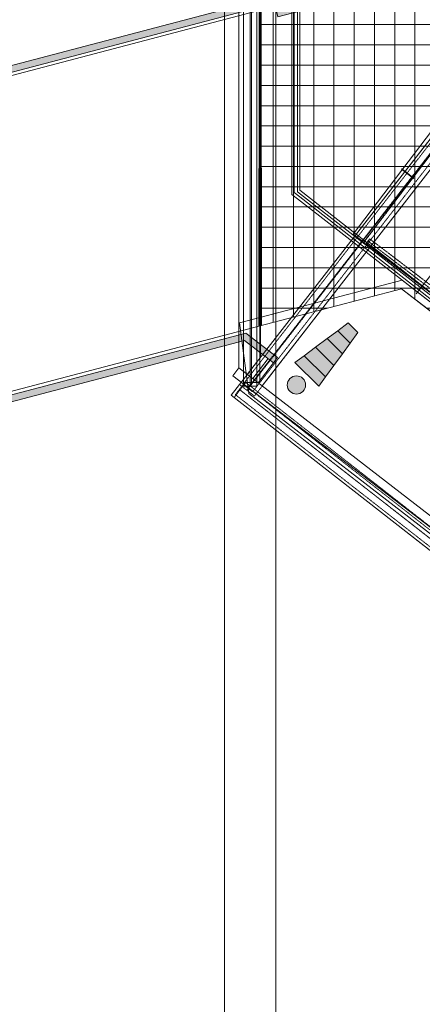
# Model space of a CAD drawing. Header units: centimetres. Extents: x -1589 to 108054, y -205274 to 31709.
# Tile 42 of 256: x 72111 to 75093, y -91014 to -83726. Entities that reach past the tile are written whole.
import ezdxf

# ---------------------------------------------------------------- set-up
doc = ezdxf.new("R2010")
doc.units = ezdxf.units.CM
doc.header["$LTSCALE"] = 0.01
doc.header["$MEASUREMENT"] = 0
for name, pattern in [('GESTRICHELT', [7, 4, -3]), ('Krawędzie ukryte', [27, 20, -7]), ('Przerywana długa', [100, 50, -50])]:
    doc.linetypes.add(name, pattern=pattern)
for name, color, linetype in [('2_daszek .K_IR', 7, 'Continuous'), ('2_rynna.K_IR', 7, 'Continuous'), ('2_schody_konstrukcja.ISTN', 7, 'Continuous'), ('2_stropy.ISTN', 7, 'Continuous'), ('2_stropy.K_IR', 7, 'Continuous'), ('2_umeblowanie.ISTN', 7, 'Continuous'), ('2_ściany zewnętrzne.ISTN', 7, 'Continuous'), ('3_linie 2D .ISTN', 7, 'Continuous'), ('3_lądowisko.K_IR', 7, 'Continuous'), ('3_wypełnienia.K_IR', 7, 'Continuous')]:
    doc.layers.add(name, color=color, linetype=linetype)

msp = doc.modelspace()

# ---------------------------------------------------------------- hatches: boundary and pattern name
at = {"layer": '2_stropy.ISTN', "linetype": 'Continuous', "lineweight": 5, "ltscale": 10}
h = msp.add_hatch(dxfattribs=at)
h.set_pattern_fill('Siatka_15x15', color=8, scale=10, style=0, pattern_type=2)
h.set_pattern_definition([(0, (26888.05, -91862.71), (0, 150), []), (90, (26888.05, -91862.71), (-150, 0), [])])
h.paths.add_polyline_path([(73880.90022, -85995.75765), (74938.81961, -85718.00814), (76080.83562, -86601.08585), (77727.52726, -84480.67544), (75983.67328, -83115.42603), (73884.34535, -83658.91073)])
at = {"layer": '3_lądowisko.K_IR', "linetype": 'Continuous', "lineweight": 5, "ltscale": 10}
for points in [[(74614.76633, -86041.1672), (74557.75873, -86119.71693), (74466.08926, -86029.11889), (74543.96334, -85971.19183)], [(74557.75874, -86119.71694), (74500.598, -86198.47768), (74388.00592, -86087.20157), (74466.08922, -86029.11885)], [(74500.59799, -86198.47767), (74437.5293, -86285.37885), (74301.85219, -86151.28752), (74388.00594, -86087.20159)], [(74218.38611, -86213.37421), (74376.42813, -86369.56904), (74326.27593, -86438.67283), (74149.87662, -86264.33536)], [(74437.52931, -86285.37886), (74376.42813, -86369.56905), (74218.38615, -86213.37425), (74301.8522, -86151.28753)], [(74207.87342, -86382.06421, -1), (74112.9634, -86478.09665, -1)]]:
    msp.add_hatch(color=8, dxfattribs=at).paths.add_polyline_path(points)
at = {"layer": '3_wypełnienia.K_IR', "linetype": 'Continuous', "lineweight": 5, "ltscale": 10}
for points in [[(61423.0767, -86859.37151), (61435.79832, -86907.72604), (73997.00312, -83603.04967), (74023.81132, -83705.00379), (75928.23534, -83203.68853), (77676.46157, -84533.16113), (77706.72758, -84493.36203), (75938.99414, -83149.05479), (74059.44894, -83643.91893), (74032.64452, -83541.97847)], [(62023.35256, -89141.75394), (62036.07417, -89190.10822), (63414.29267, -88827.51214), (63795.94113, -90278.14817), (66334.34895, -89610.31713), (65952.70031, -88159.68146), (73775.20304, -86101.65223), (73990.45246, -86265.34266), (74020.70972, -86225.54973), (73786.06468, -86047.09662), (65891.62818, -88124.04755), (66273.27664, -89574.6834), (63830.95541, -90217.23479), (63449.30713, -88766.59876)]]:
    msp.add_hatch(color=8, dxfattribs=at).paths.add_polyline_path(points)

# ---------------------------------------------------------------- linework, layer by layer
at = {"layer": '2_daszek .K_IR', "color": 8, "linetype": 'Krawędzie ukryte', "lineweight": 5, "ltscale": 10}
for p, q in [((74702.91648, -85348.57309), (74677.49303, -85382.00434)), ((74677.49303, -85382.00434), (76131.9303, -86488.05937)), ((74695.18552, -85369.07644), (76149.62278, -86475.13146)), ((74702.91648, -85348.57309), (76157.35374, -86454.62811))]:
    msp.add_line(p, q, dxfattribs=at)
at = {"layer": '2_rynna.K_IR', "color": 8, "linetype": 'Continuous', "lineweight": 5, "ltscale": 10}
for p, q in [((76154.38357, -83243.76006), (74580.63827, -85313.37977)), ((74660.23903, -85373.90844), (76233.98432, -83304.28873)), ((74940.24479, -84830.55149), (74937.82365, -84833.73552)), ((74937.82365, -84833.73552), (75026.97649, -84901.52762)), ((75029.39764, -84898.34359), (74940.24479, -84830.55149)), ((75026.97649, -84901.52762), (75029.39764, -84898.34359)), ((74580.63827, -85313.37977), (74660.23903, -85373.90844))]:
    msp.add_line(p, q, dxfattribs=at)
at = {"layer": '2_schody_konstrukcja.ISTN', "color": 8, "linetype": 'GESTRICHELT', "lineweight": 5, "ltscale": 10}
for p, q in [((73769.0499, -82251.93579), (73769.0499, -84345.34944)), ((73818.0499, -82251.93579), (73818.0499, -86438.76309)), ((73867.0499, -84345.34944), (73867.0499, -82251.93579)), ((73769.01291, -82308.68437), (73769.01291, -84359.82146)), ((77017.32713, -82319.13385), (73794.19942, -86469.47476)), ((73829.01291, -82308.68437), (73829.01291, -86410.95855)), ((73889.01291, -84359.82146), (73889.01291, -82308.68437)), ((75350.47691, -84351.36927), (73738.91305, -86426.53973)), ((73769.01291, -84359.82146), (73769.01291, -86410.95855)), ((73769.0499, -84345.34944), (73769.0499, -86438.76309)), ((73867.0499, -86438.76309), (73867.0499, -84345.34944)), ((73889.01291, -86410.95855), (73889.01291, -84359.82146)), ((73849.48579, -86512.4098), (75461.04965, -84437.23934)), ((73738.91305, -86426.53973), (73794.19942, -86469.47476)), ((73785.45093, -86411.80197), (73742.3546, -86466.96271)), ((73769.01291, -86410.95855), (73829.01291, -86410.95855)), ((74522.11142, -86987.34476), (73785.45093, -86411.80197)), ((73829.01291, -86410.95855), (73889.01291, -86410.95855)), ((73742.3546, -86466.96271), (73699.25828, -86522.12344)), ((75215.67558, -87618.04828), (73742.3546, -86466.96271)), ((73769.0499, -86438.76309), (73818.0499, -86438.76309)), ((73794.19942, -86469.47476), (73849.48579, -86512.4098)), ((73818.0499, -86438.76309), (73867.0499, -86438.76309)), ((73699.25828, -86522.12344), (74435.91876, -87097.66623)), ((75258.77191, -87562.88755), (74522.11142, -86987.34476)), ((74435.91876, -87097.66623), (75172.57925, -87673.20901))]:
    msp.add_line(p, q, dxfattribs=at)
at = {"layer": '2_stropy.ISTN', "color": 8, "linetype": 'Continuous', "lineweight": 5, "ltscale": 10, "flags": 128}
for points in [[(73880.90022, -85995.75765), (74938.81961, -85718.00814), (76080.83562, -86601.08585), (77727.52726, -84480.67544), (75983.67328, -83115.42603), (73884.34535, -83658.91073)], [(73809.22584, -86493.31924), (75231.26669, -87592.93373), (75295.03263, -87510.47049), (75367.35684, -87566.39628), (76109.46249, -86610.8054), (76014.52145, -86537.28772), (76039.13725, -86505.59183), (74944.35879, -85654.79142), (73739.40634, -85970.37618)]]:
    msp.add_lwpolyline(points, close=True, dxfattribs=at)
at = {"layer": '2_stropy.K_IR', "color": 8, "linetype": 'Przerywana długa', "lineweight": 5, "ltscale": 10, "flags": 128}
for points in [[(74660.23903, -85373.90844), (76233.98432, -83304.28873)], [(74660.23903, -85373.90844), (74660.21822, -85373.93581)], [(74660.21822, -85373.93581), (76110.36371, -86476.72707)], [(76110.38478, -86476.69989), (74660.23903, -85373.90844)]]:
    msp.add_lwpolyline(points, dxfattribs=at)
at = {"layer": '2_stropy.K_IR', "color": 8, "linetype": 'Continuous', "lineweight": 5, "ltscale": 10, "flags": 128}
for points in [[(55549.28616, -88099.70706), (57014.11243, -88096.34202), (73873.26416, -83660.86035), (73900.32118, -83656.09995)], [(73900.32118, -83656.09995), (73900.69989, -85990.54829)], [(73900.69989, -85990.54829), (65847.43533, -88109.28525)]]:
    msp.add_lwpolyline(points, dxfattribs=at)
at = {"layer": '2_umeblowanie.ISTN', "color": 8, "linetype": 'GESTRICHELT', "lineweight": 5, "ltscale": 10}
for p, q in [((77019.00595, -82309.09342), (73800.49125, -86453.49426)), ((75374.20736, -84353.69275), (73764.95002, -86425.89317)), ((73836.03249, -86481.09536), (75445.28984, -84408.89493)), ((73768.26253, -86424.15908), (73738.0951, -86462.7716)), ((73764.95002, -86425.89317), (73800.49125, -86453.49426)), ((74505.79318, -87000.38172), (73768.26253, -86424.15908)), ((73738.0951, -86462.7716), (73707.92767, -86501.38411)), ((73707.92767, -86501.38411), (74445.45832, -87077.60674)), ((75213.15639, -87615.21686), (73738.0951, -86462.7716)), ((73800.49125, -86453.49426), (73836.03249, -86481.09536)), ((75243.32382, -87576.60435), (74505.79318, -87000.38172)), ((74445.45832, -87077.60674), (75182.98896, -87653.82937))]:
    msp.add_line(p, q, dxfattribs=at)
at = {"layer": '2_ściany zewnętrzne.ISTN', "color": 8, "linetype": 'Continuous', "lineweight": 5, "ltscale": 10, "flags": 128}
for points in [[(73628.02079, -75951.28896), (73628.02079, -100394.23617)], [(74008.02079, -100014.23617), (74008.02079, -76331.28896)], [(74127.37928, -82333.83034), (74127.37928, -85020.60441)], [(74144.92418, -82304.91981), (74144.92418, -85006.37136)], [(74184.92418, -84986.85657), (74184.92418, -82304.91981)], [(74167.37928, -85001.02541), (74167.37928, -82653.09155)], [(74127.37928, -85020.60441), (74167.37928, -85051.67502)], [(74144.92418, -85006.37136), (74184.92418, -85037.60852)], [(76171.20826, -86557.53041), (74167.37928, -85001.02541)], [(74167.37928, -85051.67502), (76146.67056, -86589.11999)], [(76112.99362, -86492.54215), (74184.92418, -84986.85657)], [(74184.92418, -85037.60852), (76088.37414, -86524.06803)]]:
    msp.add_lwpolyline(points, dxfattribs=at)
at = {"layer": '3_linie 2D .ISTN', "color": 8, "linetype": 'Continuous', "lineweight": 5, "ltscale": 10}
for p, q in [((73733.55176, -82251.93579), (73733.55176, -86303.08569)), ((73796.57173, -86351.81476), (76913.79731, -82337.84138)), ((73894.50736, -86225.70551), (73893.18671, -82371.93646)), ((73907.1698, -86437.33274), (77024.32063, -82423.30156)), ((75048.03243, -85756.14179), (76667.27503, -83671.00358)), ((74938.81961, -85718.00814), (79551.53576, -89284.84675)), ((73950.96216, -86234.67479), (73836.57246, -86382.61187)), ((73990.45242, -86265.34267), (73876.06273, -86413.27975)), ((73809.64041, -86334.96283), (73677.92504, -86505.45607)), ((73688.58697, -86361.23742), (73733.55176, -86303.08569)), ((73688.58697, -86361.23742), (78787.45491, -90273.31488)), ((73733.55176, -86303.08569), (78817.49871, -90234.15682)), ((73677.92504, -86505.45607), (75172.57925, -87673.20901))]:
    msp.add_line(p, q, dxfattribs=at)
at = {"layer": '3_lądowisko.K_IR', "color": 8, "linetype": 'Continuous', "lineweight": 5, "ltscale": 10}
for p, q in [((74466.08926, -86029.11889), (74543.96334, -85971.19183)), ((74543.96334, -85971.19183), (74614.76633, -86041.1672)), ((74388.00592, -86087.20157), (74466.08922, -86029.11885)), ((74466.08922, -86029.11885), (74557.75874, -86119.71694)), ((74557.75873, -86119.71693), (74466.08926, -86029.11889)), ((74614.76633, -86041.1672), (74557.75873, -86119.71693)), ((74301.85219, -86151.28752), (74388.00594, -86087.20159)), ((74500.598, -86198.47768), (74388.00592, -86087.20157)), ((74388.00594, -86087.20159), (74500.59799, -86198.47767)), ((74557.75874, -86119.71694), (74500.598, -86198.47768)), ((74149.87662, -86264.33536), (74218.38611, -86213.37421)), ((74218.38611, -86213.37421), (74376.42813, -86369.56904)), ((74218.38615, -86213.37425), (74301.8522, -86151.28753)), ((74376.42813, -86369.56905), (74218.38615, -86213.37425)), ((74437.5293, -86285.37885), (74301.85219, -86151.28752)), ((74301.8522, -86151.28753), (74437.52931, -86285.37886)), ((74500.59799, -86198.47767), (74437.5293, -86285.37885)), ((74326.27593, -86438.67283), (74149.87662, -86264.33536)), ((74437.52931, -86285.37886), (74376.42813, -86369.56905)), ((74376.42813, -86369.56904), (74326.27593, -86438.67283))]:
    msp.add_line(p, q, dxfattribs=at)
for start, end in [(45.336799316, 225.336799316), (225.336799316, 45.336799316)]:
    msp.add_arc((74160.41841, -86430.08043), 67.50952, start, end, dxfattribs=at)
at = {"layer": '3_wypełnienia.K_IR', "color": 8, "linetype": 'Continuous', "lineweight": 5, "ltscale": 10, "flags": 128}
for points in [[(77706.72758, -84493.36203), (75938.99414, -83149.05479), (74059.44894, -83643.91893), (74032.64452, -83541.97847), (61423.0767, -86859.37151), (61435.79832, -86907.72604), (73997.00312, -83603.04967), (74023.81132, -83705.00379), (75928.23534, -83203.68853), (77676.46157, -84533.16113)], [(63449.30713, -88766.59876), (63830.95541, -90217.23479), (66273.27664, -89574.6834), (65891.62818, -88124.04755), (73786.06468, -86047.09662), (74020.70972, -86225.54973), (73990.45246, -86265.34266), (73775.20304, -86101.65223), (65952.70031, -88159.68146), (66334.34895, -89610.31713), (63795.94113, -90278.14817), (63414.29267, -88827.51214), (62036.07417, -89190.10822), (62023.35256, -89141.75394)]]:
    msp.add_lwpolyline(points, close=True, dxfattribs=at)

doc.saveas('drawing.dxf')
